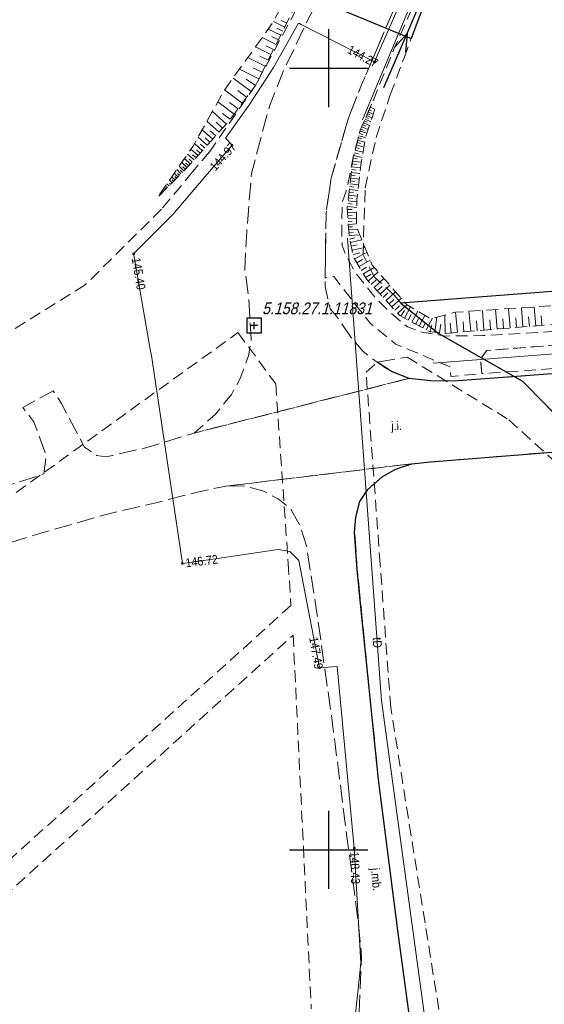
# Model space of a CAD drawing. Header units: metres. Extents: x 5548743 to 5556416, y 5707500 to 5714000.
# Tile 135 of 203: x 5554260 to 5554328, y 5710180 to 5710306. Entities that reach past the tile are written whole.
import ezdxf
from ezdxf.enums import TextEntityAlignment as Align

# ---------------------------------------------------------------- set-up
doc = ezdxf.new("R2010")
doc.units = ezdxf.units.M
doc.header["$MEASUREMENT"] = 0
for name, pattern in [('1.5_0.75', [2.25, 1.5, -0.75]), ('2.25_0.75', [3, 2.25, -0.75]), ('219-1000', [0]), ('suep_nn_1000', [0])]:
    doc.linetypes.add(name, pattern=pattern)
doc.layers.get('0').update_dxf_attribs({"color": 2, "linetype": 'CONTINUOUS', "lineweight": 5})
for name, color, linetype in [('000 Inne (niezydentyfikowane)', 7, 'CONTINUOUS'), ('218-kontur użytku gruntowego', 7, 'CONTINUOUS'), ('219-działka ewidencyjna', 7, 'CONTINUOUS'), ('chodnik', 7, 'CONTINUOUS'), ('jezdnia', 7, 'CONTINUOUS'), ('jezdnia-Atr17', 7, 'CONTINUOUS'), ('krawężnik', 7, 'CONTINUOUS'), ('przewód elektroenergetyczny niskiego napięcia', 7, 'CONTINUOUS'), ('przewód elektroenergetyczny podziemny', 7, 'CONTINUOUS'), ('przewód gazowy', 7, 'CONTINUOUS'), ('przewód telekomunikacyjny podziemny', 7, 'CONTINUOUS'), ('przewód telekomunikacyjny podziemny-Atr1', 7, 'CONTINUOUS'), ('rzedna', 7, 'CONTINUOUS'), ('rzedna-Atr2', 7, 'CONTINUOUS'), ('skarpa nieumocniona', 7, 'CONTINUOUS'), ('Szczegółowa osnowa geodezyjna pozioma', 7, 'CONTINUOUS'), ('Szczegółowa osnowa geodezyjna pozioma-Atr103', 7, 'CONTINUOUS'), ('trawnik', 7, 'CONTINUOUS'), ('Wstawianie ramki sekcyjnej z opisem', 7, 'CONTINUOUS')]:
    doc.layers.add(name, color=color, linetype=linetype)
doc.styles.get("Standard").update_dxf_attribs({"font": 'Working1250', "width": 0.75})

# ---------------------------------------------------------------- blocks, each defined once
blk = doc.blocks.new('SUEP1')
at = {"color": 0, "linetype": 'Continuous'}
for p, q in [((0, 0), (7.5, 0)), ((7.5, 0), (5.25, 0.75)), ((7.5, 0), (5.25, -0.75)), ((7.5, 0), (22.5, 0)), ((22.5, 0), (20.25, 0.75)), ((22.5, 0), (20.25, -0.75))]:
    blk.add_line(p, q, dxfattribs=at)
blk = doc.blocks.new('PW01')
at = {"linetype": 'Continuous', "lineweight": 13}
h = blk.add_hatch(color=0, dxfattribs=at)
edge = h.paths.add_edge_path()
edge.add_arc((0, 0), 0.18, 0, 360)
blk = doc.blocks.new('OSSP')
at = {"color": 0}
for p, q in [((-0.939, 0.938), (-0.939, -0.938)), ((-0.939, 0.938), (-0.939, -0.938)), ((0.936, 0.938), (-0.939, 0.938)), ((0.936, 0.938), (-0.939, 0.938)), ((0.45, 0), (-0.45, 0)), ((0.45, 0), (-0.45, 0)), ((0, -0.45), (0, 0.45)), ((0, -0.45), (0, 0.45)), ((0.936, -0.938), (0.936, 0.938)), ((0.936, -0.938), (0.936, 0.938)), ((-0.939, -0.938), (0.936, -0.938)), ((-0.939, -0.938), (0.936, -0.938))]:
    blk.add_line(p, q, dxfattribs=at)
blk = doc.blocks.new('RAMKA1000K')
at = {"color": 0}
for p, q in [((700, 295), (700, 305)), ((695, 300), (705, 300)), ((700, 195), (700, 205)), ((695, 200), (705, 200))]:
    blk.add_line(p, q, dxfattribs=at)

msp = doc.modelspace()

# ---------------------------------------------------------------- linework, layer by layer
at = {"layer": '000 Inne (niezydentyfikowane)', "color": 252, "linetype": 'Continuous', "lineweight": 18, "flags": 128}
for points in [[(5554294.63, 5710305.74), (5554293.91, 5710306.1)], [(5554293.86, 5710304.21), (5554292.28, 5710305)], [(5554294.38, 5710305.25), (5554292.93, 5710305.98)], [(5554294.13, 5710304.74), (5554293.38, 5710305.12)], [(5554293.27, 5710303.04), (5554291.5, 5710303.92)], [(5554293.57, 5710303.64), (5554292.74, 5710304.06)], [(5554292.62, 5710301.73), (5554290.64, 5710302.72)], [(5554292.95, 5710302.4), (5554292.02, 5710302.87)], [(5554291.88, 5710300.27), (5554289.67, 5710301.37)], [(5554292.26, 5710301.02), (5554291.21, 5710301.54)], [(5554291.07, 5710298.64), (5554288.6, 5710299.88)], [(5554291.49, 5710299.47), (5554290.32, 5710300.06)], [(5554290.07, 5710297.03), (5554287.77, 5710298.73)], [(5554290.63, 5710297.8), (5554289.43, 5710298.58)], [(5554288.95, 5710295.53), (5554286.68, 5710297.21)], [(5554289.51, 5710296.28), (5554288.37, 5710297.12)], [(5554287.91, 5710294.12), (5554285.81, 5710295.67)], [(5554288.42, 5710294.81), (5554287.33, 5710295.62)], [(5554305.32, 5710295), (5554305.81, 5710294.79)], [(5554286.91, 5710292.87), (5554285.13, 5710294.46)], [(5554287.42, 5710293.46), (5554286.42, 5710294.2)], [(5554304.65, 5710293.47), (5554305.37, 5710293.15)], [(5554304.75, 5710293.7), (5554305.1, 5710293.55)], [(5554304.85, 5710293.93), (5554305.53, 5710293.63)], [(5554304.96, 5710294.17), (5554305.29, 5710294.03)], [(5554305.06, 5710294.41), (5554305.7, 5710294.13)], [(5554305.17, 5710294.65), (5554305.48, 5710294.52)], [(5554285.98, 5710291.83), (5554284.44, 5710293.2)], [(5554286.43, 5710292.33), (5554285.6, 5710293.07)], [(5554304.11, 5710292.21), (5554304.52, 5710292.04)], [(5554304.23, 5710292.48), (5554305.03, 5710292.13)], [(5554304.34, 5710292.74), (5554304.73, 5710292.57)], [(5554304.45, 5710292.99), (5554305.2, 5710292.66)], [(5554304.55, 5710293.23), (5554304.92, 5710293.07)], [(5554284.47, 5710290.13), (5554283.31, 5710291.17)], [(5554285.18, 5710290.92), (5554283.83, 5710292.11)], [(5554284.81, 5710290.51), (5554284.19, 5710291.07)], [(5554285.57, 5710291.36), (5554284.85, 5710292)], [(5554303.78, 5710291.07), (5554304.22, 5710290.96)], [(5554303.86, 5710291.36), (5554304.72, 5710291.13)], [(5554303.93, 5710291.65), (5554304.36, 5710291.53)], [(5554304.01, 5710291.94), (5554304.88, 5710291.7)], [(5554283.86, 5710289.44), (5554282.85, 5710290.34)], [(5554284.16, 5710289.77), (5554283.61, 5710290.26)], [(5554303.46, 5710289.85), (5554303.95, 5710289.72)], [(5554303.54, 5710290.17), (5554304.51, 5710289.91)], [(5554303.62, 5710290.48), (5554304.09, 5710290.35)], [(5554303.7, 5710290.78), (5554304.62, 5710290.54)], [(5554282.33, 5710287.72), (5554281.58, 5710288.46)], [(5554282.8, 5710288.25), (5554281.95, 5710289.01)], [(5554283.31, 5710288.82), (5554282.39, 5710289.64)], [(5554283.05, 5710288.53), (5554282.61, 5710288.92)], [(5554283.58, 5710289.12), (5554283.1, 5710289.55)], [(5554303.12, 5710288.47), (5554303.68, 5710288.41)], [(5554303.19, 5710288.84), (5554304.27, 5710288.55)], [(5554303.28, 5710289.18), (5554303.81, 5710289.04)], [(5554303.37, 5710289.52), (5554304.39, 5710289.25)], [(5554281.48, 5710286.86), (5554280.88, 5710287.45)], [(5554281.88, 5710287.27), (5554281.21, 5710287.93)], [(5554281.68, 5710287.06), (5554281.36, 5710287.37)], [(5554282.1, 5710287.49), (5554281.74, 5710287.84)], [(5554282.56, 5710287.98), (5554282.15, 5710288.34)], [(5554302.99, 5710287.37), (5554304.07, 5710287.25)], [(5554303.03, 5710287.74), (5554303.57, 5710287.67)], [(5554303.07, 5710288.1), (5554304.17, 5710287.97)], [(5554280.35, 5710285.71), (5554279.95, 5710286.11)], [(5554280.73, 5710286.1), (5554280.26, 5710286.56)], [(5554280.54, 5710285.91), (5554280.32, 5710286.12)], [(5554281.11, 5710286.49), (5554280.58, 5710287.02)], [(5554280.92, 5710286.29), (5554280.67, 5710286.54)], [(5554281.29, 5710286.67), (5554281.01, 5710286.95)], [(5554302.82, 5710285.94), (5554303.9, 5710285.81)], [(5554302.86, 5710286.3), (5554303.4, 5710286.23)], [(5554302.9, 5710286.66), (5554303.98, 5710286.53)], [(5554302.95, 5710287.02), (5554303.49, 5710286.95)], [(5554279.2, 5710284.55), (5554279.01, 5710284.75)], [(5554279.4, 5710284.74), (5554279.28, 5710284.86)], [(5554279.59, 5710284.94), (5554279.32, 5710285.2)], [(5554279.97, 5710285.33), (5554279.63, 5710285.65)], [(5554279.78, 5710285.13), (5554279.63, 5710285.28)], [(5554280.16, 5710285.52), (5554279.98, 5710285.7)], [(5554302.69, 5710284.85), (5554303.23, 5710284.79)], [(5554302.73, 5710285.21), (5554303.82, 5710285.09)], [(5554302.78, 5710285.57), (5554303.32, 5710285.51)], [(5554278.44, 5710283.78), (5554278.38, 5710283.84)], [(5554278.63, 5710283.97), (5554278.58, 5710284.02)], [(5554278.82, 5710284.16), (5554278.69, 5710284.29)], [(5554279.01, 5710284.36), (5554278.93, 5710284.44)], [(5554302.52, 5710283.4), (5554303.07, 5710283.34)], [(5554302.56, 5710283.77), (5554303.65, 5710283.64)], [(5554302.61, 5710284.13), (5554303.15, 5710284.06)], [(5554302.65, 5710284.49), (5554303.74, 5710284.36)], [(5554302.39, 5710282.29), (5554303.58, 5710282.17)], [(5554302.44, 5710282.67), (5554303.01, 5710282.6)], [(5554302.48, 5710283.04), (5554303.59, 5710282.91)], [(5554302.4, 5710281.9), (5554302.99, 5710281.93)], [(5554302.42, 5710281.5), (5554303.57, 5710281.57)], [(5554302.45, 5710281.12), (5554303, 5710281.15)], [(5554302.47, 5710280.74), (5554303.55, 5710280.81)], [(5554302.49, 5710280.38), (5554303.02, 5710280.41)], [(5554302.51, 5710280.02), (5554303.54, 5710280.09)], [(5554302.53, 5710279.68), (5554303.03, 5710279.71)], [(5554302.55, 5710279.34), (5554303.67, 5710279.41)], [(5554302.57, 5710278.98), (5554303.19, 5710279.02)], [(5554302.6, 5710278.58), (5554303.97, 5710278.66)], [(5554302.66, 5710278.14), (5554303.36, 5710278.3)], [(5554302.77, 5710277.69), (5554304.23, 5710278.02)], [(5554302.87, 5710277.21), (5554303.65, 5710277.38)], [(5554302.99, 5710276.7), (5554304.62, 5710277.07)], [(5554303.11, 5710276.16), (5554303.97, 5710276.36)], [(5554303.28, 5710275.62), (5554304.89, 5710276.43)], [(5554303.59, 5710275.1), (5554304.33, 5710275.54)], [(5554303.88, 5710274.61), (5554305.29, 5710275.44)], [(5554304.16, 5710274.13), (5554304.83, 5710274.52)], [(5554304.43, 5710273.67), (5554305.82, 5710274.49)], [(5554304.7, 5710273.21), (5554305.44, 5710273.65)], [(5554305.04, 5710272.77), (5554306.31, 5710273.93)], [(5554305.42, 5710272.34), (5554306.05, 5710272.93)], [(5554305.81, 5710271.92), (5554307.06, 5710273.08)], [(5554306.2, 5710271.51), (5554306.82, 5710272.08)], [(5554306.58, 5710271.09), (5554307.81, 5710272.23)], [(5554306.96, 5710270.68), (5554307.57, 5710271.24)], [(5554307.34, 5710270.27), (5554308.55, 5710271.39)], [(5554307.71, 5710269.86), (5554308.32, 5710270.42)], [(5554308.08, 5710269.46), (5554309.29, 5710270.56)], [(5554308.45, 5710269.05), (5554309.05, 5710269.6)], [(5554308.82, 5710268.65), (5554310.01, 5710269.75)], [(5554309.21, 5710268.29), (5554309.67, 5710268.98)], [(5554309.69, 5710268.03), (5554310.47, 5710269.46)], [(5554310.17, 5710267.77), (5554310.55, 5710268.48)], [(5554310.64, 5710267.51), (5554311.4, 5710268.91)], [(5554311.57, 5710267.01), (5554312.31, 5710268.37)], [(5554314.88, 5710266.07), (5554314.83, 5710268.42)], [(5554316.45, 5710266.2), (5554316.23, 5710268.78)], [(5554318.15, 5710266.34), (5554317.93, 5710268.9)], [(5554319.85, 5710266.48), (5554319.64, 5710269.01)], [(5554321.53, 5710266.63), (5554321.32, 5710269.12)], [(5554323.19, 5710266.76), (5554322.98, 5710269.23)], [(5554324.83, 5710266.9), (5554324.63, 5710269.34)], [(5554326.46, 5710267.04), (5554326.25, 5710269.45)], [(5554327.26, 5710267.11), (5554327.16, 5710268.3)], [(5554311.11, 5710267.26), (5554311.48, 5710267.95)], [(5554312.03, 5710266.77), (5554312.39, 5710267.44)], [(5554312.48, 5710266.52), (5554313.28, 5710268.01)], [(5554312.97, 5710266.3), (5554313.2, 5710267.17)], [(5554313.55, 5710266.22), (5554313.81, 5710268.15)], [(5554314.18, 5710266.14), (5554314.32, 5710267.23)], [(5554315.65, 5710266.13), (5554315.54, 5710267.36)], [(5554317.29, 5710266.27), (5554317.19, 5710267.55)], [(5554319, 5710266.41), (5554318.89, 5710267.68)], [(5554320.69, 5710266.55), (5554320.58, 5710267.81)], [(5554322.36, 5710266.69), (5554322.26, 5710267.94)], [(5554324.01, 5710266.83), (5554323.91, 5710268.06)], [(5554325.65, 5710266.97), (5554325.55, 5710268.18)]]:
    msp.add_lwpolyline(points, dxfattribs=at)
at = {"layer": '218-kontur użytku gruntowego', "color": 70, "linetype": '1.5_0.75', "lineweight": 18, "flags": 128}
for points in [[(5554310.56, 5710303.77), (5554313.4, 5710311.41)], [(5554296.92, 5710309.48), (5554290.68, 5710297.86)], [(5554309.64, 5710301.33), (5554310.56, 5710303.77)], [(5554307.87, 5710296.59), (5554309.64, 5710301.33)], [(5554290.68, 5710297.86), (5554284.76, 5710289.31)], [(5554306.06, 5710291.14), (5554307.87, 5710296.59)], [(5554304.66, 5710284.63), (5554306.06, 5710291.14)], [(5554284.76, 5710289.31), (5554282.61, 5710286.73)], [(5554282.61, 5710286.73), (5554278.63, 5710281.96)], [(5554304.39, 5710276.13), (5554304.66, 5710284.63)], [(5554278.63, 5710281.96), (5554268.85, 5710272.26)], [(5554412.98, 5710277.94), (5554309.21, 5710269.95)], [(5554305.86, 5710273.26), (5554304.39, 5710276.13)], [(5554268.85, 5710272.26), (5554259.4, 5710266.38)], [(5554308.39, 5710270.9), (5554305.86, 5710273.26)], [(5554309.21, 5710269.95), (5554308.39, 5710270.9)], [(5554309.21, 5710269.95), (5554313.98, 5710266.1)], [(5554313.98, 5710266.1), (5554309.21, 5710269.95)], [(5554254.59, 5710241.77), (5554288.4, 5710266.17)], [(5554288.4, 5710266.17), (5554293.23, 5710259.62)], [(5554313.98, 5710266.1), (5554324.77, 5710259.95)], [(5554324.77, 5710259.95), (5554313.98, 5710266.1)], [(5554304.78, 5710261.1), (5554306.18, 5710262.37)], [(5554306.18, 5710262.37), (5554306.96, 5710262.5)], [(5554306.96, 5710262.5), (5554310.04, 5710263.04)], [(5554310.04, 5710263.04), (5554323.01, 5710255.01)], [(5554306.58, 5710236.55), (5554304.78, 5710261.1)], [(5554293.23, 5710259.62), (5554294.82, 5710236.67)], [(5554324.77, 5710259.95), (5554346.39, 5710237.99)], [(5554346.39, 5710237.99), (5554324.77, 5710259.95)], [(5554323.01, 5710255.01), (5554333.18, 5710245.85)], [(5554294.82, 5710236.67), (5554295.18, 5710231.27)], [(5554307.93, 5710218.21), (5554306.58, 5710236.55)], [(5554295.18, 5710231.27), (5554240.81, 5710182.09)], [(5554211.7, 5710151.7), (5554295.45, 5710227.47)], [(5554295.45, 5710227.47), (5554297.77, 5710179.67)], [(5554314.08, 5710179.58), (5554307.93, 5710218.21)]]:
    msp.add_lwpolyline(points, dxfattribs=at)
at = {"layer": '219-działka ewidencyjna', "color": 94, "linetype": '219-1000', "lineweight": 30, "flags": 128}
for points in [[(5554313.4, 5710311.41), (5554310.56, 5710303.77)], [(5554296.92, 5710309.48), (5554310.56, 5710303.77)], [(5554412.98, 5710277.94), (5554309.21, 5710269.95)], [(5554309.21, 5710269.95), (5554313.98, 5710266.1)], [(5554313.98, 5710266.1), (5554324.77, 5710259.95)], [(5554324.77, 5710259.95), (5554346.39, 5710237.99)]]:
    msp.add_lwpolyline(points, dxfattribs=at)
at = {"layer": 'chodnik', "color": 252, "linetype": '1.5_0.75', "lineweight": 18, "flags": 128}
msp.add_lwpolyline([(5554364.11, 5710430.92), (5554363.89, 5710430.87), (5554363.67, 5710430.82), (5554363.46, 5710430.75), (5554363.25, 5710430.68), (5554363.04, 5710430.58), (5554362.84, 5710430.49), (5554362.64, 5710430.37), (5554362.46, 5710430.26), (5554362.27, 5710430.12), (5554361.31, 5710429.48), (5554360.54, 5710428.9), (5554359.75, 5710428.05), (5554358.74, 5710426.66), (5554352.05, 5710411.17), (5554339.54, 5710382.11), (5554326.59, 5710351.06), (5554311.34, 5710314.54), (5554304.07, 5710297.57), (5554302.49, 5710293.51), (5554300.31, 5710285.92), (5554299.66, 5710281.4), (5554299.54, 5710273.15), (5554300.06, 5710273.27), (5554300.66, 5710273.33), (5554305.28, 5710267.38), (5554308.56, 5710264.71), (5554315.57, 5710261.76), (5554315.6, 5710260.56), (5554319.59, 5710260.92), (5554319.39, 5710262.78), (5554320.23, 5710263.89), (5554343.83, 5710265.74), (5554370.89, 5710267.84), (5554378.22, 5710268.05), (5554414.15, 5710268.23), (5554420.26, 5710268.42), (5554467.76, 5710272.06), (5554528.12, 5710276.78), (5554529.29, 5710276.04), (5554529.45, 5710273.96), (5554533.45, 5710274.17), (5554532.87, 5710275.9), (5554534.37, 5710277.31), (5554567.84, 5710279.87), (5554624.61, 5710284.23), (5554665.49, 5710287.36), (5554722.3, 5710291.93), (5554721.99, 5710294.06), (5554692.86, 5710291.62), (5554652.68, 5710288.66), (5554603.96, 5710284.82), (5554555.37, 5710281.04), (5554532.95, 5710279.32), (5554528.95, 5710279.05), (5554490.76, 5710276.14), (5554445.64, 5710272.63), (5554420.03, 5710270.57), (5554405.25, 5710270.1), (5554377.56, 5710270.36), (5554361.34, 5710269.19), (5554333.35, 5710266.59), (5554319.69, 5710265.79), (5554314.93, 5710265.73), (5554311.9, 5710266.23), (5554310.06, 5710266.91), (5554307.75, 5710268.85), (5554305.92, 5710270.67), (5554303.43, 5710273.82), (5554302.27, 5710275.92), (5554301.71, 5710277.33), (5554301.66, 5710279.69), (5554301.76, 5710282.88), (5554302.3, 5710284.46), (5554303.14, 5710288.66), (5554304.04, 5710292.05), (5554305.52, 5710295.46), (5554308.47, 5710302.74), (5554313.84, 5710314.76), (5554318.06, 5710324.52), (5554324.12, 5710337.82), (5554330.55, 5710352.92), (5554344.43, 5710385.68), (5554343.76, 5710385.4), (5554358.3, 5710418.07)], close=True, dxfattribs=at)
at = {"layer": 'jezdnia', "color": 252, "linetype": '2.25_0.75', "lineweight": 18, "flags": 128}
for points in [[(5554368.01, 5710463.75), (5554357.68, 5710443.77), (5554354.58, 5710437.6), (5554349.35, 5710423.54), (5554342.78, 5710408.11), (5554325.33, 5710366.75), (5554309.25, 5710330.18), (5554304.92, 5710320.89), (5554297.25, 5710305.99), (5554294.24, 5710299.7), (5554292.51, 5710295.35), (5554292.08, 5710293.95), (5554290.13, 5710286.53), (5554289.53, 5710279.07), (5554289.27, 5710274.23), (5554289.78, 5710270.65), (5554290.09, 5710265.31), (5554289.76, 5710263.2), (5554288.67, 5710260.3), (5554287.57, 5710258.27), (5554285.53, 5710255.73), (5554282.8, 5710253.32), (5554310.28, 5710260.32), (5554308.01, 5710261.18), (5554306.18, 5710262.37), (5554304.41, 5710263.77), (5554302.84, 5710265.59), (5554300.95, 5710268.33), (5554300.17, 5710269.22), (5554299.53, 5710272.08), (5554299.54, 5710273.15), (5554299.66, 5710281.4), (5554300.31, 5710285.92), (5554302.49, 5710293.51), (5554304.07, 5710297.57), (5554311.34, 5710314.54), (5554326.59, 5710351.06), (5554339.54, 5710382.11), (5554352.05, 5710411.17), (5554358.74, 5710426.66), (5554367.01, 5710444.9), (5554374.62, 5710458.51)], [(5554286.87, 5710246.53), (5554310.62, 5710249.39), (5554313.02, 5710249.64), (5554356.51, 5710253.11), (5554398.75, 5710256.18), (5554458.33, 5710260.65), (5554520.28, 5710265.46), (5554529.94, 5710266.3), (5554533.96, 5710266.54), (5554642.18, 5710274.85), (5554752.55, 5710283.55), (5554757.3, 5710284.09), (5554764.62, 5710284.87), (5554772.72, 5710286.02), (5554780.26, 5710287.1), (5554788.19, 5710288.57), (5554794.39, 5710289.76), (5554801.87, 5710291.51), (5554817.73, 5710295.59), (5554822.95, 5710297.38), (5554830.44, 5710299.81), (5554836.13, 5710302.09), (5554844.96, 5710305.26), (5554850.94, 5710307.74), (5554855.73, 5710309.77), (5554864.28, 5710313.78), (5554868.44, 5710315.93), (5554879.13, 5710321.64), (5554893.08, 5710329.84), (5554900.82, 5710334.86), (5554905.94, 5710338.07), (5554932.96, 5710356.3), (5554953.33, 5710370.25), (5554955.04, 5710371.15), (5554957.52, 5710371.74), (5554960.56, 5710371.56), (5554961.95, 5710371.05), (5554963.17, 5710370.34), (5554955.43, 5710383.54), (5554954.57, 5710381.37), (5554953.36, 5710379.34), (5554941.62, 5710370.79), (5554913.34, 5710351.2), (5554889.37, 5710335.59), (5554879.09, 5710329.48), (5554867.79, 5710323.34), (5554856.7, 5710317.87), (5554851.12, 5710315.25), (5554837.39, 5710309.59), (5554822.28, 5710304.4), (5554810.81, 5710300.94), (5554791, 5710295.98), (5554781.3, 5710294.19), (5554760.54, 5710291.41), (5554749.22, 5710290.2), (5554712.72, 5710287.45), (5554626.12, 5710280.54), (5554543.48, 5710274.22), (5554509.19, 5710271.71), (5554421.1, 5710264.86), (5554411.37, 5710264.31), (5554375.97, 5710264.45), (5554315.99, 5710259.97), (5554313.02, 5710260), (5554310.28, 5710260.32), (5554282.8, 5710253.32), (5554276.46, 5710251.4), (5554271.61, 5710250.29), (5554270.32, 5710250.46), (5554268.79, 5710251.53), (5554265.84, 5710257.11), (5554264.79, 5710258.71), (5554260.9, 5710256.6), (5554262.31, 5710254.76), (5554263.87, 5710250.46), (5554263.57, 5710248.09), (5554247.08, 5710242.71), (5554236.32, 5710238.19), (5554229.58, 5710234.81), (5554222.95, 5710231.33), (5554214.84, 5710226.35), (5554205.93, 5710220.52), (5554199.06, 5710215.52), (5554197.52, 5710215.94), (5554193.99, 5710212.54), (5554193.95, 5710211.46), (5554191.56, 5710209.53), (5554185.2, 5710203.91), (5554175.02, 5710194.7), (5554165.59, 5710185.7), (5554154.52, 5710175.6), (5554158.99, 5710171.37), (5554168.86, 5710181), (5554177.03, 5710188.43), (5554184.81, 5710195.02), (5554194.51, 5710202.86), (5554207.91, 5710213.24), (5554217.1, 5710219.5), (5554229.56, 5710226.79), (5554239.49, 5710231.76), (5554249.85, 5710236.13), (5554257.27, 5710238.67), (5554263.03, 5710240.46), (5554271.4, 5710242.87), (5554277.72, 5710244.36), (5554283.77, 5710245.89)], [(5554409.74, 5710022.91), (5554393.62, 5710038.48), (5554374.42, 5710057.11), (5554372.57, 5710058.83), (5554358.03, 5710073.55), (5554351.96, 5710079.64), (5554348.42, 5710084.03), (5554345.12, 5710088.25), (5554341.67, 5710093.23), (5554339.7, 5710097.72), (5554332.95, 5710115.69), (5554322.87, 5710141.85), (5554320.94, 5710146.7), (5554314, 5710164.51), (5554311.39, 5710174.17), (5554310.27, 5710178.98), (5554308.84, 5710189.67), (5554306.37, 5710209), (5554304.04, 5710231.96), (5554303.66, 5710235.88), (5554303.31, 5710240.6), (5554303.45, 5710242.58), (5554303.99, 5710244.55), (5554305, 5710246.1), (5554306.84, 5710247.72), (5554308.54, 5710248.72), (5554310.62, 5710249.39), (5554286.87, 5710246.53), (5554289.22, 5710246.58), (5554291.57, 5710245.93), (5554293.52, 5710244.91), (5554295.22, 5710243.52), (5554296.33, 5710241.48), (5554297.14, 5710239.04), (5554298.45, 5710230.58), (5554300.33, 5710217.37), (5554302.2, 5710202.73), (5554303.7, 5710191.39), (5554304.2, 5710186.34), (5554303.83, 5710177.44), (5554307.28, 5710166.62), (5554313.38, 5710150.97), (5554327.65, 5710113.49), (5554335.85, 5710092.19), (5554339.88, 5710086.1), (5554342.77, 5710081.84), (5554346.16, 5710077.8), (5554352.75, 5710071.06), (5554388.17, 5710036.37), (5554423.86, 5710001.33), (5554461.73, 5709964.5), (5554491.24, 5709934.92), (5554532.68, 5709892.85), (5554552.77, 5709871.19), (5554554.25, 5709868.96), (5554557.42, 5709863.45), (5554561.88, 5709853), (5554570.46, 5709830.14), (5554579.02, 5709834.31), (5554582.16, 5709836.7), (5554590.29, 5709829.13), (5554598.8, 5709820.52), (5554603.31, 5709825.34), (5554609.41, 5709831.74), (5554600.83, 5709833.67), (5554596.39, 5709834.67), (5554571.27, 5709859.21), (5554548.16, 5709883.33), (5554520.64, 5709911.93), (5554493.17, 5709940.18), (5554464.52, 5709968.6), (5554427.74, 5710004.63), (5554423, 5710008.88), (5554418.16, 5710014.73)]]:
    msp.add_lwpolyline(points, close=True, dxfattribs=at)
at = {"layer": 'krawężnik', "color": 252, "linetype": 'Continuous', "lineweight": 25, "flags": 128}
for points in [[(5554626.12, 5710280.54), (5554543.48, 5710274.22), (5554509.19, 5710271.71), (5554421.1, 5710264.86), (5554411.37, 5710264.31), (5554375.97, 5710264.45), (5554315.99, 5710259.97), (5554313.02, 5710260), (5554310.28, 5710260.32), (5554308.01, 5710261.18), (5554306.18, 5710262.37)], [(5554311.39, 5710174.17), (5554310.27, 5710178.98), (5554308.84, 5710189.67), (5554306.37, 5710209), (5554304.04, 5710231.96), (5554303.66, 5710235.88), (5554303.31, 5710240.6), (5554303.45, 5710242.58), (5554303.99, 5710244.55), (5554305, 5710246.1), (5554306.84, 5710247.72), (5554308.54, 5710248.72), (5554310.62, 5710249.39), (5554313.02, 5710249.64), (5554356.51, 5710253.11), (5554398.75, 5710256.18), (5554458.33, 5710260.65), (5554520.28, 5710265.46), (5554529.94, 5710266.3), (5554533.96, 5710266.54), (5554642.18, 5710274.85)]]:
    msp.add_lwpolyline(points, dxfattribs=at)
at = {"layer": 'przewód elektroenergetyczny niskiego napięcia', "color": 1, "linetype": 'suep_nn_1000', "lineweight": 18, "flags": 128}
for points in [[(5554324.95, 5710339.07), (5554307.04, 5710297.54)], [(5554307.04, 5710297.54), (5554324.95, 5710339.07)], [(5554324.95, 5710339.07), (5554307.04, 5710297.54)], [(5554307.04, 5710297.54), (5554324.95, 5710339.07)]]:
    msp.add_lwpolyline(points, dxfattribs=at)
at = {"layer": 'przewód elektroenergetyczny podziemny', "color": 1, "linetype": 'Continuous', "lineweight": 18, "flags": 128}
msp.add_lwpolyline([(5554313.35, 5710262.26), (5554334.35, 5710263.88), (5554361.81, 5710265.93), (5554376.32, 5710266.97), (5554389.82, 5710266.91), (5554420.01, 5710267.41), (5554449.48, 5710269.64), (5554480.02, 5710271.91), (5554509.66, 5710274.17), (5554539.59, 5710276.38), (5554569.47, 5710278.87), (5554599.19, 5710281.19), (5554629.39, 5710283.42), (5554659.21, 5710285.82), (5554689.14, 5710288.14), (5554718.89, 5710290.33), (5554748.45, 5710292.77), (5554772.45, 5710295.52), (5554796.03, 5710299.68), (5554819.72, 5710306.31), (5554842.09, 5710314.29), (5554864.19, 5710324.28), (5554884.67, 5710335.95), (5554909.56, 5710351.99)], dxfattribs=at)
at = {"layer": 'przewód gazowy', "color": 40, "linetype": 'Continuous', "lineweight": 18, "flags": 128}
msp.add_lwpolyline([(5554312.25, 5710315.41), (5554305.98, 5710301.09), (5554306, 5710300.68), (5554305.84, 5710300.79), (5554296.49, 5710305.59), (5554296.28, 5710305.72), (5554296.13, 5710305.75), (5554292.93, 5710300.09), (5554289.89, 5710295.36), (5554286.82, 5710291.05), (5554287.64, 5710290.13), (5554283.97, 5710285.82), (5554280.1, 5710281.31), (5554276.19, 5710277.38), (5554275.06, 5710276.24), (5554275.15, 5710275.86), (5554277.22, 5710263.8), (5554277.35, 5710263.24), (5554281.29, 5710236.64), (5554285.18, 5710237.21), (5554293.55, 5710238.43), (5554295.03, 5710238.18), (5554296.2, 5710237.02), (5554297.38, 5710230.8), (5554298.81, 5710223.28), (5554301.09, 5710223.47), (5554303.27, 5710200.23), (5554304.12, 5710185.57), (5554303.74, 5710181.79), (5554303.31, 5710177.91)], dxfattribs=at)
msp.add_lwpolyline([(5554312.25, 5710315.41), (5554305.98, 5710301.09), (5554306, 5710300.68), (5554305.84, 5710300.79), (5554296.49, 5710305.59), (5554296.28, 5710305.72), (5554296.13, 5710305.75), (5554292.93, 5710300.09), (5554289.89, 5710295.36), (5554286.82, 5710291.05), (5554287.64, 5710290.13), (5554283.97, 5710285.82), (5554280.1, 5710281.31), (5554276.19, 5710277.38), (5554275.06, 5710276.24), (5554275.15, 5710275.86), (5554277.22, 5710263.8), (5554277.35, 5710263.24), (5554281.29, 5710236.64), (5554285.18, 5710237.21), (5554293.55, 5710238.43), (5554295.03, 5710238.18), (5554296.2, 5710237.02), (5554297.38, 5710230.8), (5554298.81, 5710223.28), (5554301.09, 5710223.47), (5554303.27, 5710200.23), (5554304.12, 5710185.57), (5554303.74, 5710181.79), (5554303.31, 5710177.91)], dxfattribs=at)
at = {"layer": 'przewód telekomunikacyjny podziemny', "color": 30, "linetype": 'Continuous', "lineweight": 18, "flags": 128}
for points in [[(5554304.34, 5710293.39), (5554319.62, 5710330.07), (5554337.26, 5710371.94), (5554363.03, 5710433.74), (5554374.01, 5710454.75)], [(5554304.34, 5710293.39), (5554319.62, 5710330.07), (5554337.26, 5710371.94), (5554363.03, 5710433.74), (5554374.01, 5710454.75)], [(5554605.74, 5709653.11), (5554598.77, 5709689.93), (5554589.65, 5709737.16), (5554586.44, 5709754.57), (5554582.02, 5709785.76), (5554578.14, 5709801.03), (5554562.66, 5709842.16), (5554556.54, 5709858.94), (5554553.87, 5709864.48), (5554559.44, 5709872.07), (5554558.47, 5709873.54), (5554558.74, 5709878.88), (5554522.83, 5709914.43), (5554494.92, 5709941), (5554462.82, 5709971.62), (5554403.04, 5710030), (5554373.88, 5710058.51), (5554354.46, 5710078.06), (5554344.78, 5710089.53), (5554329.55, 5710126.39), (5554326.44, 5710137.44), (5554312.57, 5710176.3), (5554306.77, 5710219.12), (5554302.41, 5710278.25)]]:
    msp.add_lwpolyline(points, dxfattribs=at)
at = {"layer": 'skarpa nieumocniona', "color": 252, "linetype": '1.5_0.75', "lineweight": 18, "flags": 128}
for points in [[(5554322.28, 5710478.16), (5554326.37, 5710461.38), (5554325.37, 5710460.32), (5554328.57, 5710451.11), (5554339.28, 5710440.77), (5554347.42, 5710439.05), (5554350.31, 5710438.91), (5554341.01, 5710420.02), (5554335.34, 5710405.83), (5554320.23, 5710366.98), (5554311.76, 5710348.16), (5554306.12, 5710338.85), (5554303.72, 5710325.86), (5554292.8, 5710305.73), (5554286.61, 5710297.11), (5554282.74, 5710290.15), (5554278.09, 5710283.42), (5554282.35, 5710287.74), (5554287.34, 5710293.35), (5554290.68, 5710297.86), (5554299.27, 5710315.02), (5554304.86, 5710326.21), (5554308.83, 5710337.43), (5554311.58, 5710341.8), (5554314.28, 5710347.18), (5554343.19, 5710418.72), (5554353.73, 5710442.02), (5554347.01, 5710441.77), (5554340.63, 5710443.19), (5554336.13, 5710448.83), (5554329.7, 5710453.13), (5554328.36, 5710458.45), (5554330.07, 5710458.54), (5554328.38, 5710465.86), (5554326.16, 5710479.38)], [(5554322.28, 5710478.16), (5554326.37, 5710461.38), (5554325.37, 5710460.32), (5554328.57, 5710451.11), (5554339.28, 5710440.77), (5554347.42, 5710439.05), (5554350.31, 5710438.91), (5554341.01, 5710420.02), (5554335.34, 5710405.83), (5554320.23, 5710366.98), (5554311.76, 5710348.16), (5554306.12, 5710338.85), (5554303.72, 5710325.86), (5554292.8, 5710305.73), (5554286.61, 5710297.11), (5554282.74, 5710290.15), (5554278.09, 5710283.42), (5554282.35, 5710287.74), (5554287.34, 5710293.35), (5554290.68, 5710297.86), (5554299.27, 5710315.02), (5554304.86, 5710326.21), (5554308.83, 5710337.43), (5554311.58, 5710341.8), (5554314.28, 5710347.18), (5554343.19, 5710418.72), (5554353.73, 5710442.02), (5554347.01, 5710441.77), (5554340.63, 5710443.19), (5554336.13, 5710448.83), (5554329.7, 5710453.13), (5554328.36, 5710458.45), (5554330.07, 5710458.54), (5554328.38, 5710465.86), (5554326.16, 5710479.38)], [(5554525.84, 5710282.43), (5554473.8, 5710278.77), (5554456.25, 5710276.86), (5554428.16, 5710274.58), (5554412.73, 5710273.81), (5554405.95, 5710273.17), (5554376.66, 5710273.64), (5554360.54, 5710272.8), (5554332.75, 5710269.88), (5554316.2, 5710268.78), (5554313.03, 5710267.94), (5554310.02, 5710269.73), (5554305.56, 5710274.78), (5554303.53, 5710279.74), (5554303.6, 5710283.17), (5554304.11, 5710287.63), (5554304.75, 5710291.31), (5554305.87, 5710294.64), (5554305.52, 5710295.46), (5554304.04, 5710292.05), (5554303.14, 5710288.66), (5554302.38, 5710282.2), (5554302.61, 5710278.38), (5554303.2, 5710275.76), (5554304.83, 5710272.99), (5554309.1, 5710268.35), (5554312.87, 5710266.31), (5554314.78, 5710266.06), (5554334.6, 5710267.72), (5554374.23, 5710270.72), (5554405.62, 5710270.77), (5554420.14, 5710271.19), (5554448.36, 5710273.37), (5554479.88, 5710275.9), (5554528, 5710279.75)], [(5554525.84, 5710282.43), (5554473.8, 5710278.77), (5554456.25, 5710276.86), (5554428.16, 5710274.58), (5554412.73, 5710273.81), (5554405.95, 5710273.17), (5554376.66, 5710273.64), (5554360.54, 5710272.8), (5554332.75, 5710269.88), (5554316.2, 5710268.78), (5554313.03, 5710267.94), (5554310.02, 5710269.73), (5554305.56, 5710274.78), (5554303.53, 5710279.74), (5554303.6, 5710283.17), (5554304.11, 5710287.63), (5554304.75, 5710291.31), (5554305.87, 5710294.64), (5554305.52, 5710295.46), (5554304.04, 5710292.05), (5554303.14, 5710288.66), (5554302.38, 5710282.2), (5554302.61, 5710278.38), (5554303.2, 5710275.76), (5554304.83, 5710272.99), (5554309.1, 5710268.35), (5554312.87, 5710266.31), (5554314.78, 5710266.06), (5554334.6, 5710267.72), (5554374.23, 5710270.72), (5554405.62, 5710270.77), (5554420.14, 5710271.19), (5554448.36, 5710273.37), (5554479.88, 5710275.9), (5554528, 5710279.75)]]:
    msp.add_lwpolyline(points, close=True, dxfattribs=at)
at = {"layer": 'trawnik', "color": 252, "linetype": '1.5_0.75', "lineweight": 18, "flags": 128}
msp.add_lwpolyline([(5554529.45, 5710273.96), (5554529.29, 5710276.04), (5554528.12, 5710276.78), (5554467.76, 5710272.06), (5554420.26, 5710268.42), (5554414.15, 5710268.23), (5554378.22, 5710268.05), (5554370.89, 5710267.84), (5554343.83, 5710265.74), (5554320.23, 5710263.89), (5554319.39, 5710262.78), (5554319.59, 5710260.92), (5554353.86, 5710263.35), (5554375.83, 5710265.05), (5554403.43, 5710264.97), (5554416.67, 5710265.16), (5554440.07, 5710267.01), (5554476.01, 5710269.69)], close=True, dxfattribs=at)

# ---------------------------------------------------------------- block references
at = {"layer": 'przewód elektroenergetyczny niskiego napięcia', "color": 1, "linetype": 'Continuous', "lineweight": 18, "rotation": 66.672}
msp.add_blockref('SUEP1', (5554307.04, 5710297.54), dxfattribs=at)
msp.add_blockref('SUEP1', (5554307.04, 5710297.54), dxfattribs=at)
at = {"layer": 'rzedna', "color": 40, "linetype": 'Continuous', "lineweight": 18}
for p in [(5554305.84, 5710300.79), (5554305.84, 5710300.79), (5554287.64, 5710290.13), (5554287.64, 5710290.13), (5554275.06, 5710276.24), (5554275.06, 5710276.24), (5554281.29, 5710236.64), (5554281.29, 5710236.64), (5554298.81, 5710223.28), (5554298.81, 5710223.28), (5554303.27, 5710200.23), (5554303.27, 5710200.23)]:
    msp.add_blockref('PW01', p, dxfattribs=at)
at = {"layer": 'Szczegółowa osnowa geodezyjna pozioma', "color": 252, "linetype": 'Continuous', "lineweight": 13}
msp.add_blockref('OSSP', (5554290.486, 5710267.072), dxfattribs=at)
at = {"layer": 'Wstawianie ramki sekcyjnej z opisem', "color": 8, "linetype": 'Continuous', "lineweight": 5}
msp.add_blockref('RAMKA1000K', (5553600, 5710000), dxfattribs=at)
msp.add_blockref('RAMKA1000K', (5553600, 5710000), dxfattribs=at)
msp.add_blockref('RAMKA1000K', (5553600, 5710000), dxfattribs=at)
msp.add_blockref('RAMKA1000K', (5553600, 5710000), dxfattribs=at)

# ---------------------------------------------------------------- texts
at = {"layer": 'jezdnia-Atr17', "color": 252, "width": 0.9}
for s, rotation, p in [('j.i.', 1.627, (5554308.01, 5710253.69)), ('j.mb.', 275.415, (5554305.38, 5710197.64))]:
    msp.add_text(s, height=1.125, rotation=rotation, dxfattribs=at).set_placement(p)
at = {"layer": 'przewód telekomunikacyjny podziemny-Atr1', "color": 30, "width": 0.9}
msp.add_text('tD', height=1.125, rotation=272.91, dxfattribs=at).set_placement((5554306.18, 5710227.19), align=Align.MIDDLE_LEFT)
at = {"layer": 'rzedna-Atr2', "color": 40, "width": 0.9}
for s, rotation, p in [('144.27', 331.533, (5554302.54, 5710302.49)), ('144.97', 48.291, (5554285.1, 5710287.14)), ('146.72', 7.016, (5554281.71, 5710236.7)), ('147.49', 279.474, (5554298.06, 5710227.24)), ('148.43', 271.989, (5554303.3, 5710199.78))]:
    msp.add_text(s, height=1.125, rotation=rotation, dxfattribs=at).set_placement(p, align=Align.MIDDLE_LEFT)
msp.add_text('145.40', height=1.125, rotation=279.739, dxfattribs=at).set_placement((5554274.8, 5710275.66))
at = {"layer": 'Szczegółowa osnowa geodezyjna pozioma-Atr103', "color": 252, "oblique": 15, "width": 0.9}
msp.add_text('5.158.27.1.11831', height=1.5, dxfattribs=at).set_placement((5554291.486, 5710268.072), align=Align.BOTTOM_LEFT)

doc.saveas('drawing.dxf')
